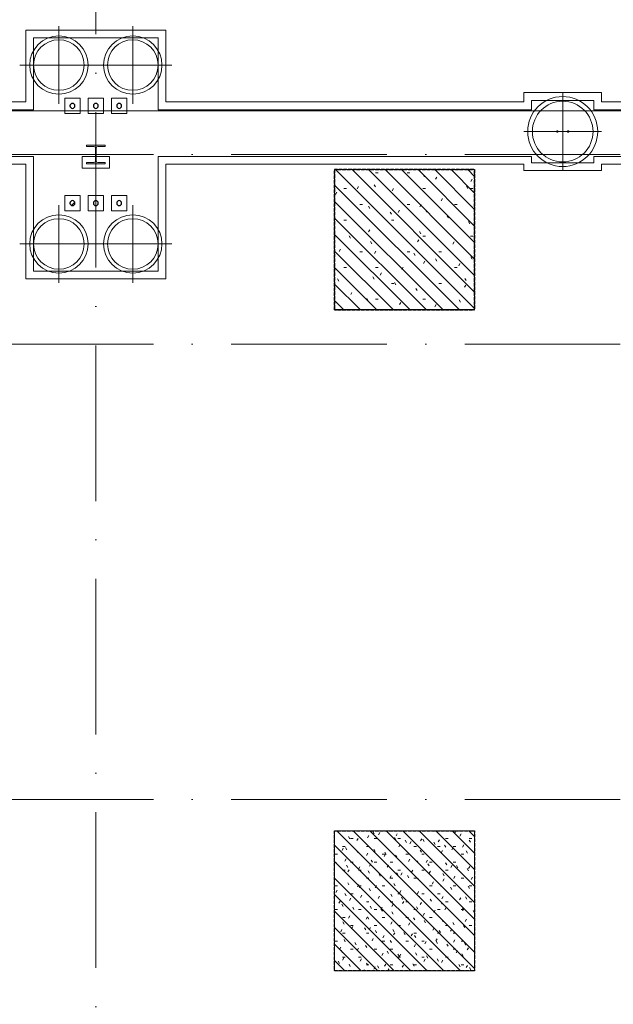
# Model space of a CAD drawing. Header units: millimetres. Extents: x -2694 to 330324, y -17289 to 76899.
# Tile 60 of 142: x 112792 to 120421, y 38305 to 50963. Entities that reach past the tile are written whole.
import ezdxf

# ---------------------------------------------------------------- set-up
doc = ezdxf.new("R2010")
doc.units = ezdxf.units.MM
for name, pattern in [('A_CARA_07', [7, 5, -2]), ('B_CARA_05', [4, 3, -1]), ('IMPORT-A_CARA_15', [760, 500, -130, 0, -130]), ('Čerchovaná 20mm', [3000, 2000, -500, 0, -500])]:
    doc.linetypes.add(name, pattern=pattern)
for name, color, linetype, lineweight in [('11542_003_OK-HALA_TaO-1_ET_R01_AciS_2025-04-14_sloupy_dwg', 150, 'Continuous', 9), ('CA_OSY', 5, 'IMPORT-A_CARA_15', 13), ('CA_PODLAHA25', 7, 'Continuous', 13), ('CA_POHHRA18', 9, 'Continuous', 9), ('CA_POHHRA25', 7, 'Continuous', 13), ('CA_ZAKLADY25', 7, 'Continuous', 13), ('CA_ZAKLADY5', 1, 'Continuous', 25), ('Konstrukční přípoje', 7, 'Continuous', 13), ('SS_HALA_TaO-DODAVKA_STAVEBNI', 140, 'Continuous', 9), ('SS_HALA_TaO-SLOUP', 140, 'Continuous', 9)]:
    doc.layers.add(name, color=color, linetype=linetype, lineweight=lineweight)
pattern_1 = [(135, (0, 0), (-106.06602, -106.06602), [])]

# ---------------------------------------------------------------- blocks, each defined once
blk = doc.blocks.new('Fundament_ pravoúhlý - 1800 x 1800 x 4400mm-540391-BOURÁNÍ STÁVAJÍCÍCH ZÁKLADOVÝCH PRVKŮ')
at = {"layer": 'CA_ZAKLADY25'}
h = blk.add_hatch(dxfattribs=at)
h.set_pattern_fill('FP_16', color=256, style=0, pattern_type=2)
h.set_pattern_definition([(0, (-117738.01, -48135.42), (812.8, 203.2), [33.528, -576.072, 33.528, -3827.272]), (0, (-117738.01, -48135.42), (812.8, 203.2), [-643.128, -576.072, 33.528, -1185.672, -2032]), (0, (-117738.01, -48135.42), (812.8, 203.2), [-2438.4, 33.528, -576.072, 33.528, -1388.872]), (0, (-117738.01, -48135.42), (812.8, 203.2), [-3081.528, -372.872, 33.528, -982.472]), (120, (-117433.21, -48033.82), (-582.37636, 602.30545), [33.528, -576.072, 33.528, -3827.272]), (120, (-117433.21, -48033.82), (-582.37636, 602.30545), [-643.128, -576.072, 33.528, -1185.672, -2032]), (120, (-117433.21, -48033.82), (-582.37636, 602.30545), [-2438.4, 33.528, -576.072, 33.528, -1388.872]), (120, (-117433.21, -48033.82), (-582.37636, 602.30545), [-3081.528, -372.872, 33.528, -982.472]), (240, (-117331.62, -47627.42), (-230.42364, -805.50545), [33.528, -576.072, 33.528, -3827.272]), (240, (-117331.62, -47627.42), (-230.42364, -805.50545), [-643.128, -576.072, 33.528, -1185.672, -2032]), (240, (-117331.62, -47627.42), (-230.42364, -805.50545), [-2438.4, 33.528, -576.072, 33.528, -1388.872]), (240, (-117331.62, -47627.42), (-230.42364, -805.50545), [-3081.528, -372.872, 33.528, -982.472])])
h.paths.add_polyline_path([(-900, -900), (900, -900), (900, 900), (-900, 900), (-900, 546)])
at = {"layer": 'CA_ZAKLADY25', "color": 9, "linetype": 'B_CARA_05', "lineweight": 25}
for p, q in [((900, 900), (-900, 900)), ((-900, 900), (-900, -900)), ((-900, -900), (-900, 900)), ((-900, 900), (900, 900)), ((900, -900), (900, 900)), ((900, 900), (900, -900)), ((-900, -900), (900, -900)), ((900, -900), (-900, -900))]:
    blk.add_line(p, q, dxfattribs=at)
blk = doc.blocks.new('11542 TAO základy_rvt-1-BOURÁNÍ STÁVAJÍCÍCH ZÁKLADOVÝCH PRVKŮ')
at = {"layer": 'CA_ZAKLADY25'}
h = blk.add_hatch(dxfattribs=at)
h.set_pattern_fill('FP_8', color=256, style=0, pattern_type=2)
h.set_pattern_definition([(0, (0, 0), (406.4, 101.6), [33.528, -271.272, 33.528, -271.272, -1625.6]), (0, (0, 0), (406.4, 101.6), [-609.6, 33.528, -576.072, 33.528, -271.272, -711.2]), (0, (0, 0), (406.4, 101.6), [-1524, 33.528, -169.672, 33.528, -474.472]), (120, (152.4, 50.8), (-291.18818, 301.15272), [33.528, -271.272, 33.528, -271.272, -1625.6]), (120, (152.4, 50.8), (-291.18818, 301.15272), [-609.6, 33.528, -576.072, 33.528, -271.272, -711.2]), (120, (152.4, 50.8), (-291.18818, 301.15272), [-1524, 33.528, -169.672, 33.528, -474.472]), (240, (203.2, 254), (-115.21182, -402.75272), [33.528, -271.272, 33.528, -271.272, -1625.6]), (240, (203.2, 254), (-115.21182, -402.75272), [-609.6, 33.528, -576.072, 33.528, -271.272, -711.2]), (240, (203.2, 254), (-115.21182, -402.75272), [-1524, 33.528, -169.672, 33.528, -474.472])])
h.paths.add_polyline_path([(118638, 38735), (118638, 40535), (116838, 40535), (116838, 38735)])
at = {"layer": 'CA_ZAKLADY25', "color": 9, "linetype": 'B_CARA_05', "lineweight": 25}
for p, q in [((116838, 38735), (116838, 40535)), ((116838, 40535), (118638, 40535)), ((118638, 40535), (118638, 38735)), ((118638, 38735), (116838, 38735))]:
    blk.add_line(p, q, dxfattribs=at)
at = {"layer": 'CA_ZAKLADY5', "color": 253, "linetype": 'B_CARA_05', "lineweight": 13}
for p, q in [((118638, 40535), (116838, 40535)), ((116838, 40535), (116838, 38735)), ((118638, 38735), (118638, 40535)), ((116838, 38735), (118638, 38735))]:
    blk.add_line(p, q, dxfattribs=at)
at = {"layer": 'CA_ZAKLADY25', "color": 9, "linetype": 'B_CARA_05', "lineweight": 25}
blk.add_blockref('Fundament_ pravoúhlý - 1800 x 1800 x 4400mm-540391-BOURÁNÍ STÁVAJÍCÍCH ZÁKLADOVÝCH PRVKŮ', (117738, 48135), dxfattribs=at)
blk = doc.blocks.new('pilota 600 mm - D_750_650-2142272-BOURÁNÍ STÁVAJÍCÍCH ZÁKLADOVÝCH PRVKŮ')
at = {"layer": 'CA_POHHRA18'}
for q in [(0, 500), (-500, 0), (0, -500), (500, 0)]:
    blk.add_line((0, 0), q, dxfattribs=at)
blk = doc.blocks.new('pilota 600 mm - D_750_650-2142273-BOURÁNÍ STÁVAJÍCÍCH ZÁKLADOVÝCH PRVKŮ')
at = {"layer": 'CA_POHHRA18'}
for q in [(0, 500), (-500, 0), (500, 0), (0, -500)]:
    blk.add_line((0, 0), q, dxfattribs=at)
blk = doc.blocks.new('pilota 600 mm - D_900_780-2142307-BOURÁNÍ STÁVAJÍCÍCH ZÁKLADOVÝCH PRVKŮ')
at = {"layer": 'CA_POHHRA18'}
for q in [(0, 500), (-500, 0), (0, -500), (500, 0)]:
    blk.add_line((0, 0), q, dxfattribs=at)
blk = doc.blocks.new('11542_003_OK-HALA_TaO-1_ET_R01_AciS_2025-04-14_sloupy_dwg-1858929-BOURÁNÍ STÁVAJÍCÍCH ZÁKLADOVÝCH PRVKŮ')
at = {"layer": '11542_003_OK-HALA_TaO-1_ET_R01_AciS_2025-04-14_sloupy_dwg', "color": 140}
for p, q in [((113890, 49350), (113650, 49350)), ((113650, 49350), (113650, 49333)), ((113650, 49333), (113744, 49333)), ((113765, 49312), (113765, 49148)), ((113775, 49148), (113775, 49312)), ((113796, 49333), (113890, 49333)), ((113890, 49333), (113890, 49350)), ((113744, 49127), (113650, 49127)), ((113650, 49127), (113650, 49110)), ((113890, 49127), (113796, 49127)), ((113890, 49110), (113890, 49127)), ((113650, 49110), (113890, 49110))]:
    blk.add_line(p, q, dxfattribs=at)
for centre, radius, start, end in [((113470, 49855), 32, 0, 180), ((113770, 49855), 32, 0, 180), ((114070, 49855), 32, 0, 180), ((113470, 49855), 32, 180, 0), ((113770, 49855), 32, 180, 0), ((114070, 49855), 32, 180, 0), ((119700, 49525), 10, 0, 180), ((119700, 49525), 10, 180, 0), ((119840, 49525), 10, 0, 180), ((119840, 49525), 10, 180, 0), ((113744, 49312), 21, 0, 90), ((113796, 49312), 21, 90, 180), ((113744, 49148), 21, 270, 0), ((113796, 49148), 21, 180, 270), ((113470, 48605), 32, 0, 180), ((113470, 48605), 32, 180, 0), ((113770, 48605), 32, 0, 180), ((113770, 48605), 32, 180, 0), ((114070, 48605), 32, 0, 180), ((114070, 48605), 32, 180, 0)]:
    blk.add_arc(centre, radius, start, end, dxfattribs=at)
at = {"layer": 'SS_HALA_TaO-DODAVKA_STAVEBNI'}
for centre, start, end in [((113470, 49855), 0, 180), ((113770, 49855), 0, 180), ((114070, 49855), 0, 180), ((113470, 49855), 180, 0), ((113770, 49855), 180, 0), ((114070, 49855), 180, 0), ((113470, 48605), 0, 180), ((113470, 48605), 180, 0), ((113770, 48605), 0, 180), ((113770, 48605), 180, 0), ((114070, 48605), 0, 180), ((114070, 48605), 180, 0)]:
    blk.add_arc(centre, 32, start, end, dxfattribs=at)
at = {"layer": 'SS_HALA_TaO-SLOUP'}
for p, q in [((113890, 49350), (113650, 49350)), ((113650, 49350), (113650, 49333)), ((113650, 49333), (113744, 49333)), ((113765, 49312), (113765, 49148)), ((113775, 49148), (113775, 49312)), ((113796, 49333), (113890, 49333)), ((113890, 49333), (113890, 49350)), ((113744, 49127), (113650, 49127)), ((113650, 49127), (113650, 49110)), ((113890, 49127), (113796, 49127)), ((113890, 49110), (113890, 49127)), ((113650, 49110), (113890, 49110))]:
    blk.add_line(p, q, dxfattribs=at)
for centre, radius, start, end in [((119700, 49525), 10, 0, 180), ((119700, 49525), 10, 180, 0), ((119840, 49525), 10, 0, 180), ((119840, 49525), 10, 180, 0), ((113744, 49312), 21, 0, 90), ((113796, 49312), 21, 90, 180), ((113744, 49148), 21, 270, 0), ((113796, 49148), 21, 180, 270)]:
    blk.add_arc(centre, radius, start, end, dxfattribs=at)
blk = doc.blocks.new('M_Šroub HPM-E - 64_E-V412-BOURÁNÍ STÁVAJÍCÍCH ZÁKLADOVÝCH PRVKŮ')
at = {"layer": 'Konstrukční přípoje'}
for p, q in [((-100, -100), (-100, 100)), ((-100, 100), (100, 100)), ((100, 100), (-100, 100)), ((-100, 100), (-100, -100)), ((100, 100), (100, -100)), ((100, -100), (100, 100)), ((100, -100), (-100, -100)), ((-100, -100), (100, -100))]:
    blk.add_line(p, q, dxfattribs=at)
at = {"layer": 'Konstrukční přípoje', "color": 250, "lineweight": 25}
for start, end in [(360, 180), (180, 360)]:
    blk.add_arc((0, 0), 32, start, end, dxfattribs=at)
at = {"layer": 'Konstrukční přípoje'}
for start, end in [(0, 180), (0, 180), (0, 180), (180, 360), (180, 360), (180, 360)]:
    blk.add_arc((0, 0), 32, start, end, dxfattribs=at)
blk = doc.blocks.new('M_Šroub HPM-E - 64_E-V413-BOURÁNÍ STÁVAJÍCÍCH ZÁKLADOVÝCH PRVKŮ')
at = {"layer": 'Konstrukční přípoje'}
for p, q in [((100, 100), (-100, 100)), ((-100, 100), (-100, -100)), ((-100, -100), (-100, 100)), ((-100, 100), (100, 100)), ((100, -100), (100, 100)), ((100, 100), (100, -100)), ((-100, -100), (100, -100)), ((100, -100), (-100, -100))]:
    blk.add_line(p, q, dxfattribs=at)
at = {"layer": 'Konstrukční přípoje', "color": 250, "lineweight": 25}
for start, end in [(360, 180), (180, 360)]:
    blk.add_arc((0, 0), 32, start, end, dxfattribs=at)
at = {"layer": 'Konstrukční přípoje'}
for start, end in [(0, 180), (0, 180), (0, 180), (180, 0), (180, 360), (180, 360)]:
    blk.add_arc((0, 0), 32, start, end, dxfattribs=at)
blk = doc.blocks.new('M_Šroub HPM-E - 64_E-V414-BOURÁNÍ STÁVAJÍCÍCH ZÁKLADOVÝCH PRVKŮ')
at = {"layer": 'Konstrukční přípoje'}
for p, q in [((-100, -100), (-100, 100)), ((-100, 100), (100, 100)), ((100, 100), (-100, 100)), ((-100, 100), (-100, -100)), ((100, 100), (100, -100)), ((100, -100), (100, 100)), ((100, -100), (-100, -100)), ((-100, -100), (100, -100))]:
    blk.add_line(p, q, dxfattribs=at)
at = {"layer": 'Konstrukční přípoje', "color": 250, "lineweight": 25}
for start, end in [(360, 180), (180, 360)]:
    blk.add_arc((0, 0), 32, start, end, dxfattribs=at)
at = {"layer": 'Konstrukční přípoje'}
for start, end in [(0, 180), (0, 180), (0, 180), (180, 360), (180, 360), (180, 360)]:
    blk.add_arc((0, 0), 32, start, end, dxfattribs=at)
blk = doc.blocks.new('M_Šroub HPM-E - 64_E-V415-BOURÁNÍ STÁVAJÍCÍCH ZÁKLADOVÝCH PRVKŮ')
at = {"layer": 'Konstrukční přípoje', "lineweight": 9}
h = blk.add_hatch(dxfattribs=at)
h.set_pattern_fill('FP_172', color=50, style=0, pattern_type=2)
h.set_pattern_definition([(45, (-114070.05, -48604.87), (-251.4472, 251.4472), []), (45, (-114070.05, -48223.87), (-251.4472, 251.4472), [])])
h.paths.add_polyline_path([(10, -30), (26, -19), (32, 0), (26, 19), (10, 30), (-10, 30), (-26, 19), (-32, 0), (-26, -19), (-10, -30)])
at = {"layer": 'Konstrukční přípoje'}
for p, q in [((100, 100), (-100, 100)), ((-100, 100), (-100, -100)), ((-100, -100), (-100, 100)), ((-100, 100), (100, 100)), ((100, -100), (100, 100)), ((100, 100), (100, -100)), ((-100, -100), (100, -100)), ((100, -100), (-100, -100))]:
    blk.add_line(p, q, dxfattribs=at)
at = {"layer": 'Konstrukční přípoje', "color": 250, "lineweight": 25}
for start, end in [(360, 180), (180, 360)]:
    blk.add_arc((0, 0), 32, start, end, dxfattribs=at)
at = {"layer": 'Konstrukční přípoje'}
for start, end in [(0, 180), (0, 180), (0, 180), (180, 0), (180, 360), (180, 360)]:
    blk.add_arc((0, 0), 32, start, end, dxfattribs=at)
blk = doc.blocks.new('M_Šroub HPM-E - 64_E-V416-BOURÁNÍ STÁVAJÍCÍCH ZÁKLADOVÝCH PRVKŮ')
at = {"layer": 'Konstrukční přípoje'}
for p, q in [((-100, -100), (-100, 100)), ((-100, 100), (100, 100)), ((100, 100), (-100, 100)), ((-100, 100), (-100, -100)), ((100, 100), (100, -100)), ((100, -100), (100, 100)), ((100, -100), (-100, -100)), ((-100, -100), (100, -100))]:
    blk.add_line(p, q, dxfattribs=at)
at = {"layer": 'Konstrukční přípoje', "color": 250, "lineweight": 25}
for start, end in [(360, 180), (180, 360)]:
    blk.add_arc((0, 0), 32, start, end, dxfattribs=at)
at = {"layer": 'Konstrukční přípoje'}
for start, end in [(0, 180), (0, 180), (0, 180), (180, 360), (180, 360), (180, 360)]:
    blk.add_arc((0, 0), 32, start, end, dxfattribs=at)
blk = doc.blocks.new('M_Šroub HPM-E - 64_E-V417-BOURÁNÍ STÁVAJÍCÍCH ZÁKLADOVÝCH PRVKŮ')
at = {"layer": 'Konstrukční přípoje', "lineweight": 9}
h = blk.add_hatch(dxfattribs=at)
h.set_pattern_fill('FP_173', color=50, style=0, pattern_type=2)
h.set_pattern_definition([(45, (-113470.05, -48604.87), (-251.4472, 251.4472), []), (45, (-113470.05, -48223.87), (-251.4472, 251.4472), [])])
h.paths.add_polyline_path([(10, -30), (26, -19), (32, 0), (26, 19), (10, 30), (-10, 30), (-26, 19), (-32, 0), (-26, -19), (-10, -30)])
at = {"layer": 'Konstrukční přípoje'}
for p, q in [((100, 100), (-100, 100)), ((-100, 100), (-100, -100)), ((-100, -100), (-100, 100)), ((-100, 100), (100, 100)), ((100, -100), (100, 100)), ((100, 100), (100, -100)), ((-100, -100), (100, -100)), ((100, -100), (-100, -100))]:
    blk.add_line(p, q, dxfattribs=at)
at = {"layer": 'Konstrukční přípoje', "color": 250, "lineweight": 25}
for start, end in [(360, 180), (180, 360)]:
    blk.add_arc((0, 0), 32, start, end, dxfattribs=at)
at = {"layer": 'Konstrukční přípoje'}
for start, end in [(0, 180), (0, 180), (0, 180), (180, 0), (180, 360), (180, 360)]:
    blk.add_arc((0, 0), 32, start, end, dxfattribs=at)

msp = doc.modelspace()

# ---------------------------------------------------------------- hatches: boundary and pattern name
at = {"layer": 'CA_POHHRA18'}
h = msp.add_hatch(dxfattribs=at)
h.set_pattern_fill('FP_191', color=90, style=0, pattern_type=2)
h.set_pattern_definition(pattern_1)
h.paths.add_polyline_path([(118638, 47235.4), (118638, 49035.4), (116838, 49035.4), (116838, 47235.4)])
h = msp.add_hatch(dxfattribs=at)
h.set_pattern_fill('FP_191', color=90, style=0, pattern_type=2)
h.set_pattern_definition(pattern_1)
h.paths.add_polyline_path([(118638, 38735.4), (118638, 40535.4), (116838, 40535.4), (116838, 38735.4)])

# ---------------------------------------------------------------- linework, layer by layer
at = {"layer": 'CA_OSY', "linetype": 'Čerchovaná 20mm', "lineweight": 9}
for p, q in [((113770, -226.2), (113770, 75699.1)), ((-1493.6, 49229.9), (299971.9, 49229.9)), ((-1493.6, 46789.9), (299971.9, 46789.9)), ((-1493.6, 40939.9), (299971.9, 40939.9))]:
    msp.add_line(p, q, dxfattribs=at)
at = {"layer": 'CA_PODLAHA25'}
msp.add_line((38140.3, 49789.9), (174495.6, 49789.9), dxfattribs=at)
at = {"layer": 'CA_POHHRA25', "lineweight": 9}
for p, q in [((108270, 49904.9), (112870, 49904.9)), ((108270, 49904.9), (112870, 49904.9)), ((114670, 49904.9), (119270, 49904.9)), ((114670, 49904.9), (119270, 49904.9)), ((120270, 49904.9), (124870, 49904.9)), ((120270, 49904.9), (124870, 49904.9)), ((112870, 49104.9), (108270, 49104.9)), ((108270, 49104.9), (112870, 49104.9)), ((119270, 49104.9), (114670, 49104.9)), ((114670, 49104.9), (119270, 49104.9)), ((124870, 49104.9), (120270, 49104.9)), ((120270, 49104.9), (124870, 49104.9))]:
    msp.add_line(p, q, dxfattribs=at)
at = {"layer": 'CA_POHHRA25'}
for p, q in [((108170, 49804.9), (112970, 49804.9)), ((108170, 49804.9), (112970, 49804.9)), ((119370, 49804.9), (114570, 49804.9)), ((114570, 49804.9), (119370, 49804.9)), ((120170, 49804.9), (124970, 49804.9)), ((120170, 49804.9), (124970, 49804.9)), ((112970, 49204.9), (108170, 49204.9)), ((108170, 49204.9), (112970, 49204.9)), ((113595, 49204.9), (113770, 49204.9)), ((113595, 49204.9), (113770, 49204.9)), ((113770, 49204.9), (113945, 49204.9)), ((113945, 49204.9), (113770, 49204.9)), ((114570, 49204.9), (119370, 49204.9)), ((114570, 49204.9), (119370, 49204.9)), ((124970, 49204.9), (120170, 49204.9)), ((120170, 49204.9), (124970, 49204.9))]:
    msp.add_line(p, q, dxfattribs=at)
at = {"layer": 'CA_POHHRA25', "linetype": 'A_CARA_07', "lineweight": 9}
for p, q in [((116838, 49035.4), (116838, 47235.4)), ((118638, 49035.4), (116838, 49035.4)), ((118638, 47235.4), (118638, 49035.4)), ((116838, 47235.4), (118638, 47235.4)), ((116838, 40535.4), (116838, 38735.4)), ((118638, 40535.4), (116838, 40535.4)), ((118638, 38735.4), (118638, 40535.4)), ((116838, 38735.4), (118638, 38735.4))]:
    msp.add_line(p, q, dxfattribs=at)
at = {"layer": 'CA_ZAKLADY25', "lineweight": 9}
for p, q in [((112870, 49904.9), (112870, 50829.9)), ((112870, 50829.9), (114670, 50829.9)), ((114670, 50829.9), (112870, 50829.9)), ((112870, 50829.9), (112870, 49904.9)), ((114670, 50829.9), (114670, 49904.9)), ((114670, 49904.9), (114670, 50829.9)), ((119270, 49904.9), (119270, 50024.9)), ((119270, 50024.9), (120270, 50024.9)), ((120270, 50024.9), (119270, 50024.9)), ((119270, 50024.9), (119270, 49904.9)), ((120270, 50024.9), (120270, 49904.9)), ((120270, 49904.9), (120270, 50024.9)), ((112870, 47629.9), (112870, 49104.9)), ((112870, 49104.9), (112870, 47629.9)), ((114670, 49104.9), (114670, 47629.9)), ((114670, 47629.9), (114670, 49104.9)), ((119270, 49024.9), (119270, 49104.9)), ((119270, 49104.9), (119270, 49024.9)), ((120270, 49024.9), (119270, 49024.9)), ((119270, 49024.9), (120270, 49024.9)), ((120270, 49104.9), (120270, 49024.9)), ((120270, 49024.9), (120270, 49104.9)), ((114670, 47629.9), (112870, 47629.9)), ((112870, 47629.9), (114670, 47629.9))]:
    msp.add_line(p, q, dxfattribs=at)
at = {"layer": 'CA_ZAKLADY25'}
for p, q in [((114570, 50729.9), (112970, 50729.9)), ((112970, 50729.9), (112970, 49804.9)), ((112970, 49804.9), (112970, 50729.9)), ((112970, 50729.9), (114570, 50729.9)), ((114570, 49804.9), (114570, 50729.9)), ((114570, 50729.9), (114570, 49804.9)), ((120170, 49924.9), (119370, 49924.9)), ((119370, 49924.9), (119370, 49804.9)), ((119370, 49804.9), (119370, 49924.9)), ((119370, 49924.9), (120170, 49924.9)), ((120170, 49804.9), (120170, 49924.9)), ((120170, 49924.9), (120170, 49804.9)), ((112970, 49204.9), (112970, 47729.9)), ((112970, 47729.9), (112970, 49204.9)), ((113595, 49054.9), (113595, 49204.9)), ((113595, 49204.9), (113595, 49054.9)), ((113945, 49204.9), (113945, 49054.9)), ((113945, 49054.9), (113945, 49204.9)), ((114570, 47729.9), (114570, 49204.9)), ((114570, 49204.9), (114570, 47729.9)), ((119370, 49204.9), (119370, 49124.9)), ((119370, 49124.9), (119370, 49204.9)), ((119370, 49124.9), (120170, 49124.9)), ((120170, 49124.9), (119370, 49124.9)), ((120170, 49124.9), (120170, 49204.9)), ((120170, 49204.9), (120170, 49124.9)), ((113945, 49054.9), (113595, 49054.9)), ((113595, 49054.9), (113945, 49054.9)), ((112970, 47729.9), (114570, 47729.9)), ((114570, 47729.9), (112970, 47729.9))]:
    msp.add_line(p, q, dxfattribs=at)
at = {"layer": 'CA_ZAKLADY25', "lineweight": 9}
for centre, radius, start, end in [((113295, 50379.9), 375, 0, 180), ((113295, 50379.9), 375, 0, 180), ((113295, 50379.9), 325, 90, 270), ((113295, 50379.9), 325, 90, 270), ((113295, 50379.9), 325, 270, 90), ((113295, 50379.9), 325, 270, 90), ((114245, 50379.9), 375, 0, 180), ((114245, 50379.9), 375, 0, 180), ((114245, 50379.9), 325, 90, 270), ((114245, 50379.9), 325, 90, 270), ((114245, 50379.9), 325, 270, 90), ((114245, 50379.9), 325, 270, 90), ((113295, 50379.9), 375, 180, 0), ((113295, 50379.9), 375, 180, 0), ((114245, 50379.9), 375, 180, 0), ((114245, 50379.9), 375, 180, 0), ((119770, 49524.9), 450, 0, 180), ((119770, 49524.9), 450, 0, 180), ((119770, 49524.9), 390, 90, 270), ((119770, 49524.9), 390, 90, 270), ((119770, 49524.9), 390, 270, 90), ((119770, 49524.9), 390, 270, 90), ((119770, 49524.9), 450, 180, 0), ((119770, 49524.9), 450, 180, 0), ((113295, 48079.9), 375, 0, 180), ((113295, 48079.9), 375, 0, 180), ((113295, 48079.9), 325, 90, 270), ((113295, 48079.9), 325, 90, 270), ((113295, 48079.9), 325, 270, 90), ((113295, 48079.9), 325, 270, 90), ((114245, 48079.9), 375, 0, 180), ((114245, 48079.9), 375, 0, 180), ((114245, 48079.9), 325, 90, 270), ((114245, 48079.9), 325, 90, 270), ((114245, 48079.9), 325, 270, 90), ((114245, 48079.9), 325, 270, 90), ((113295, 48079.9), 375, 180, 0), ((113295, 48079.9), 375, 180, 0), ((114245, 48079.9), 375, 180, 0), ((114245, 48079.9), 375, 180, 0)]:
    msp.add_arc(centre, radius, start, end, dxfattribs=at)

# ---------------------------------------------------------------- block references
at = {"lineweight": 5}
msp.add_blockref('11542 TAO základy_rvt-1-BOURÁNÍ STÁVAJÍCÍCH ZÁKLADOVÝCH PRVKŮ', (0, 0), dxfattribs=at)
at = {"layer": '11542_003_OK-HALA_TaO-1_ET_R01_AciS_2025-04-14_sloupy_dwg', "color": 140}
msp.add_blockref('11542_003_OK-HALA_TaO-1_ET_R01_AciS_2025-04-14_sloupy_dwg-1858929-BOURÁNÍ STÁVAJÍCÍCH ZÁKLADOVÝCH PRVKŮ', (0, 0), dxfattribs=at)
at = {"layer": 'CA_POHHRA18'}
for name, p in [('pilota 600 mm - D_750_650-2142272-BOURÁNÍ STÁVAJÍCÍCH ZÁKLADOVÝCH PRVKŮ', (113295, 50379.9)), ('pilota 600 mm - D_750_650-2142273-BOURÁNÍ STÁVAJÍCÍCH ZÁKLADOVÝCH PRVKŮ', (113295, 48079.9))]:
    msp.add_blockref(name, p, dxfattribs=at)
at = {"layer": 'CA_POHHRA18', "rotation": 180}
for name, p in [('pilota 600 mm - D_750_650-2142273-BOURÁNÍ STÁVAJÍCÍCH ZÁKLADOVÝCH PRVKŮ', (114245, 50379.9)), ('pilota 600 mm - D_900_780-2142307-BOURÁNÍ STÁVAJÍCÍCH ZÁKLADOVÝCH PRVKŮ', (119770, 49524.9)), ('pilota 600 mm - D_750_650-2142272-BOURÁNÍ STÁVAJÍCÍCH ZÁKLADOVÝCH PRVKŮ', (114245, 48079.9))]:
    msp.add_blockref(name, p, dxfattribs=at)
at = {"layer": 'Konstrukční přípoje'}
for name, p in [('M_Šroub HPM-E - 64_E-V416-BOURÁNÍ STÁVAJÍCÍCH ZÁKLADOVÝCH PRVKŮ', (113470, 49854.9)), ('M_Šroub HPM-E - 64_E-V412-BOURÁNÍ STÁVAJÍCÍCH ZÁKLADOVÝCH PRVKŮ', (113770, 49854.9)), ('M_Šroub HPM-E - 64_E-V414-BOURÁNÍ STÁVAJÍCÍCH ZÁKLADOVÝCH PRVKŮ', (114070, 49854.9)), ('M_Šroub HPM-E - 64_E-V417-BOURÁNÍ STÁVAJÍCÍCH ZÁKLADOVÝCH PRVKŮ', (113470, 48604.9)), ('M_Šroub HPM-E - 64_E-V413-BOURÁNÍ STÁVAJÍCÍCH ZÁKLADOVÝCH PRVKŮ', (113770, 48604.9)), ('M_Šroub HPM-E - 64_E-V415-BOURÁNÍ STÁVAJÍCÍCH ZÁKLADOVÝCH PRVKŮ', (114070, 48604.9))]:
    msp.add_blockref(name, p, dxfattribs=at)

doc.saveas('drawing.dxf')
